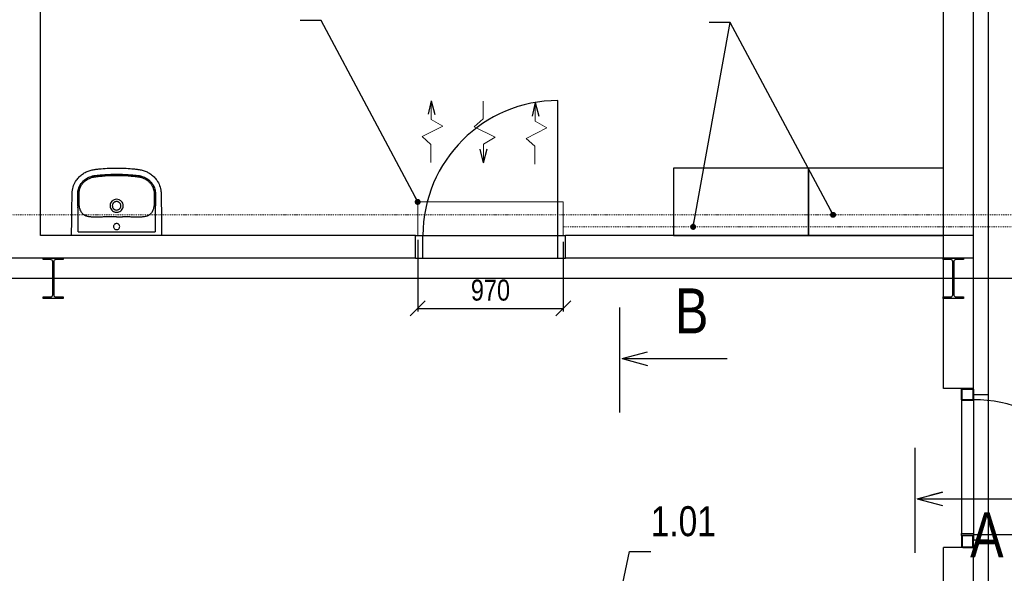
# Model space of a CAD drawing. Header units: millimetres. Extents: x 6491141 to 6692158, y 1846388 to 1929513.
# Tile 236 of 245: x 6674493 to 6681056, y 1906695 to 1910387. Entities that reach past the tile are written whole.
import ezdxf

# ---------------------------------------------------------------- set-up
doc = ezdxf.new("R2010")
doc.units = ezdxf.units.MM
doc.linetypes.add('DASHDOT', pattern=[1, 0.5, -0.25, 0, -0.25])
doc.layers.add('Koty VzT', color=7, linetype='Continuous', lineweight=15)
doc.layers.add('VZT', color=130, linetype='Continuous', lineweight=18)
for name, color, linetype in [('Pozice', 6, 'Continuous'), ('Stavba', 152, 'Continuous'), ('VzT šipky', 7, 'Continuous'), ('Řezy', 7, 'Continuous')]:
    doc.layers.add(name, color=color, linetype=linetype)
doc.styles.add('romans', font='arial.ttf', dxfattribs={"width": 0.8, "height": 140})
doc.dimstyles.new('koty50', dxfattribs={"dimtxt": 100, "dimasz": 100, "dimexe": 20, "dimexo": 100, "dimgap": 50, "dimtad": 3, "dimdec": 0, "dimtxsty": 'romans', "dimblk": 'OBLIQUE', "dimcen": -3, "dimclrd": 7, "dimclre": 7, "dimclrt": 7, "dimadec": 0, "dimazin": 0, "dimtfac": 1, "dimtdec": 0, "dimtmove": 0, "dimatfit": 3, "dimldrblk": 'OPEN30', "dimfxl": 1, "dimarcsym": 0})
doc.dimstyles.new('pozice50', dxfattribs={"dimtxt": 200, "dimasz": 40, "dimexe": 20, "dimexo": 100, "dimgap": 100, "dimtad": 3, "dimjust": 3, "dimdec": 0, "dimtxsty": 'romans', "dimblk": 'OBLIQUE', "dimcen": -3, "dimclrd": 7, "dimclre": 7, "dimclrt": 6, "dimadec": 0, "dimazin": 0, "dimtfac": 1, "dimtdec": 0, "dimtmove": 0, "dimatfit": 3, "dimldrblk": 'DOT', "dimfxl": 1, "dimarcsym": 0})

# ---------------------------------------------------------------- blocks, each defined once
blk = doc.blocks.new('_Dot')
at = {"color": 0, "linetype": 'ByBlock', "lineweight": -2}
blk.add_line((-0.5, 0), (-1, 0), dxfattribs=at)
at = {"color": 0, "linetype": 'ByBlock', "const_width": 0.5}
blk.add_lwpolyline([(-0.25, 0, 1), (0.25, 0, 1)], format="xyb", close=True, dxfattribs=at)
blk = doc.blocks.new('_Oblique')
at = {"color": 0, "lineweight": -2}
blk.add_line((-0.5, -0.5), (0.5, 0.5), dxfattribs=at)
blk = doc.blocks.new('*D37')
at = {"layer": 'DEFPOINTS', "color": 0, "transparency": 16777216}
for p in [(6677145.7, 1909020.1), (6678115.7, 1909005.4), (6678115.7, 1908461.2)]:
    blk.add_point(p, dxfattribs=at)
at = {"layer": 'Koty VzT', "color": 7, "lineweight": -2, "transparency": 16777216}
for p, q in [((6677145.7, 1908920.1), (6677145.7, 1908441.2)), ((6678115.7, 1908905.4), (6678115.7, 1908441.2)), ((6677145.7, 1908461.2), (6678115.7, 1908461.2))]:
    blk.add_line(p, q, dxfattribs=at)
at = {"layer": 'Koty VzT', "color": 7, "lineweight": -2, "transparency": 16777216, "xscale": 100, "yscale": 100, "zscale": 100, "rotation": 180}
blk.add_blockref('_Oblique', (6677145.7, 1908461.2), dxfattribs=at)
at = {"layer": 'Koty VzT', "color": 7, "lineweight": -2, "transparency": 16777216, "xscale": 100, "yscale": 100, "zscale": 100}
blk.add_blockref('_Oblique', (6678115.7, 1908461.2), dxfattribs=at)
at = {"layer": 'Koty VzT', "color": 7, "transparency": 16777216, "insert": (6677630.7, 1908582.7), "char_height": 140, "attachment_point": 5, "style": 'romans'}
blk.add_mtext('970', dxfattribs=at)
blk = doc.blocks.new('_Open30')
at = {"color": 0, "linetype": 'ByBlock', "lineweight": -2}
for p, q in [((-1, 0.268), (0, 0)), ((0, 0), (-1, -0.268)), ((0, 0), (-1, 0))]:
    blk.add_line(p, q, dxfattribs=at)

msp = doc.modelspace()

# ---------------------------------------------------------------- linework, layer by layer
at = {"layer": 'Stavba'}
for p, q in [((6674630.7, 1908947.8), (6674630.7, 1915147.8)), ((6680650.7, 1907927.8), (6680650.7, 1914947.8)), ((6680850.7, 1907887.8), (6680850.7, 1910937.8)), ((6680950.7, 1907887.8), (6680950.7, 1910937.8)), ((6678080.7, 1908947.8), (6678080.7, 1909847.8)), ((6679750.7, 1909397.8), (6678850.7, 1909397.8)), ((6678850.7, 1909397.8), (6678850.7, 1908947.8)), ((6679750.7, 1908947.8), (6679750.7, 1909397.8)), ((6680650.7, 1909397.8), (6679750.7, 1909397.8)), ((6679750.7, 1909397.8), (6679750.7, 1908947.8)), ((6680650.7, 1908947.8), (6680650.7, 1909397.8)), ((6674882.7, 1908971.6), (6674882.7, 1909102.5)), ((6674893.5, 1909102.5), (6674893.5, 1909102.5)), ((6674974.9, 1909071), (6674974.9, 1909071)), ((6675302.4, 1909071), (6675302.4, 1909071)), ((6675394.6, 1909102.5), (6675394.6, 1908971.6)), ((6677130.7, 1908947.8), (6674630.7, 1908947.8)), ((6675425.9, 1908947.8), (6674851.4, 1908947.8)), ((6674882.7, 1908971.6), (6675394.6, 1908971.6)), ((6677130.7, 1908797.8), (6677130.7, 1908947.8)), ((6677130.7, 1908947.8), (6678130.7, 1908947.8)), ((6677180.7, 1908797.8), (6677180.7, 1908947.8)), ((6678080.7, 1908797.8), (6678080.7, 1908947.8)), ((6680850.7, 1908947.8), (6678130.7, 1908947.8)), ((6678130.7, 1908797.8), (6678130.7, 1908947.8)), ((6678850.7, 1908947.8), (6679750.7, 1908947.8)), ((6679750.7, 1908947.8), (6680650.7, 1908947.8)), ((6677130.7, 1908797.8), (6673480.7, 1908797.8)), ((6674648.2, 1908787.6), (6674648.2, 1908797.8)), ((6674648.2, 1908797.8), (6674783.2, 1908797.8)), ((6674783.2, 1908797.8), (6674783.2, 1908787.6)), ((6677130.7, 1908797.8), (6678130.7, 1908797.8)), ((6680850.7, 1908797.8), (6678130.7, 1908797.8)), ((6680648.2, 1908787.6), (6680648.2, 1908797.8)), ((6680648.2, 1908797.8), (6680783.2, 1908797.8)), ((6680783.2, 1908797.8), (6680783.2, 1908787.6)), ((6674697.4, 1908787.6), (6674648.2, 1908787.6)), ((6674712.4, 1908553), (6674712.4, 1908772.6)), ((6674719, 1908772.6), (6674719, 1908553)), ((6674783.2, 1908787.6), (6674734, 1908787.6)), ((6680697.4, 1908787.6), (6680648.2, 1908787.6)), ((6680712.4, 1908553), (6680712.4, 1908772.6)), ((6680719, 1908772.6), (6680719, 1908553)), ((6680783.2, 1908787.6), (6680734, 1908787.6)), ((6660555.1, 1908662.8), (6682042.3, 1908662.8)), ((6674648.2, 1908527.8), (6674648.2, 1908538)), ((6674648.2, 1908538), (6674697.4, 1908538)), ((6674734, 1908538), (6674783.2, 1908538)), ((6674783.2, 1908538), (6674783.2, 1908527.8)), ((6680648.2, 1908527.8), (6680648.2, 1908538)), ((6680648.2, 1908538), (6680697.4, 1908538)), ((6680734, 1908538), (6680783.2, 1908538)), ((6680783.2, 1908538), (6680783.2, 1908527.8)), ((6674783.2, 1908527.8), (6674648.2, 1908527.8)), ((6680783.2, 1908527.8), (6680648.2, 1908527.8)), ((6680850.7, 1907927.8), (6680650.7, 1907927.8)), ((6680770.7, 1907919.8), (6680771.3, 1907922.9)), ((6680770.7, 1907855.8), (6680770.7, 1907919.8)), ((6680771.3, 1907922.9), (6680773, 1907925.5)), ((6680773, 1907925.5), (6680775.6, 1907927.2)), ((6680774.7, 1907919.8), (6680775, 1907921.3)), ((6680774.7, 1907855.8), (6680774.7, 1907919.8)), ((6680775, 1907921.3), (6680775.8, 1907922.6)), ((6680775.6, 1907927.2), (6680778.7, 1907927.8)), ((6680775.8, 1907922.6), (6680777.1, 1907923.5)), ((6680777.1, 1907923.5), (6680778.7, 1907923.8)), ((6680778.7, 1907927.8), (6680842.7, 1907927.8)), ((6680778.7, 1907927.8), (6680842.7, 1907927.8)), ((6680778.7, 1907927.8), (6680842.7, 1907927.8)), ((6680778.7, 1907923.8), (6680842.7, 1907923.8)), ((6680778.7, 1907923.8), (6680842.7, 1907923.8)), ((6680778.7, 1907923.8), (6680842.7, 1907923.8)), ((6680842.7, 1907927.8), (6680845.7, 1907927.2)), ((6680842.7, 1907923.8), (6680844.2, 1907923.5)), ((6680844.2, 1907923.5), (6680845.5, 1907922.6)), ((6680845.5, 1907922.6), (6680846.3, 1907921.3)), ((6680845.7, 1907927.2), (6680848.3, 1907925.5)), ((6680846.3, 1907921.3), (6680846.7, 1907919.8)), ((6680846.7, 1907919.8), (6680846.7, 1907855.8)), ((6680848.3, 1907925.5), (6680850, 1907922.9)), ((6680850, 1907922.9), (6680850.7, 1907919.8)), ((6680850.7, 1907919.8), (6680850.7, 1907855.8)), ((6680850.7, 1907893.8), (6680850.7, 1906911.8)), ((6680850.7, 1907887.8), (6680950.7, 1907887.8)), ((6680950.7, 1906917.8), (6680950.7, 1907887.8)), ((6680770.7, 1907855.8), (6680770.7, 1906960.5)), ((6680771.3, 1907852.7), (6680770.7, 1907855.8)), ((6680773, 1907850.1), (6680771.3, 1907852.7)), ((6680775.6, 1907848.4), (6680773, 1907850.1)), ((6680775, 1907854.3), (6680774.7, 1907855.8)), ((6680775.8, 1907853), (6680775, 1907854.3)), ((6680778.7, 1907847.8), (6680775.6, 1907848.4)), ((6680777.1, 1907852.1), (6680775.8, 1907853)), ((6680778.7, 1907851.8), (6680777.1, 1907852.1)), ((6680842.7, 1907851.8), (6680778.7, 1907851.8)), ((6680842.7, 1907847.8), (6680778.7, 1907847.8)), ((6680844.2, 1907852.1), (6680842.7, 1907851.8)), ((6680845.7, 1907848.4), (6680842.7, 1907847.8)), ((6680845.5, 1907853), (6680844.2, 1907852.1)), ((6680846.3, 1907854.3), (6680845.5, 1907853)), ((6680848.3, 1907850.1), (6680845.7, 1907848.4)), ((6680846.7, 1907855.8), (6680846.3, 1907854.3)), ((6680850, 1907852.7), (6680848.3, 1907850.1)), ((6680850.7, 1907855.8), (6680850, 1907852.7)), ((6680770.7, 1906947.8), (6680770.7, 1906960.5)), ((6680770.7, 1906960.5), (6680850.7, 1906960.5)), ((6680850.7, 1906960.5), (6680850.7, 1906947.8)), ((6680850.7, 1906947.8), (6680770.7, 1906947.8)), ((6680771.3, 1906942.9), (6680770.7, 1906939.8)), ((6680770.7, 1906939.8), (6680770.7, 1906875.8)), ((6680773, 1906945.5), (6680771.3, 1906942.9)), ((6680775.6, 1906947.2), (6680773, 1906945.5)), ((6680775, 1906941.3), (6680774.7, 1906939.8)), ((6680774.7, 1906939.8), (6680774.7, 1906875.8)), ((6680775.8, 1906942.6), (6680775, 1906941.3)), ((6680778.7, 1906947.8), (6680775.6, 1906947.2)), ((6680777.1, 1906943.5), (6680775.8, 1906942.6)), ((6680778.7, 1906943.8), (6680777.1, 1906943.5)), ((6680842.7, 1906947.8), (6680778.7, 1906947.8)), ((6680842.7, 1906943.8), (6680778.7, 1906943.8)), ((6680845.7, 1906947.2), (6680842.7, 1906947.8)), ((6680844.2, 1906943.5), (6680842.7, 1906943.8)), ((6680845.5, 1906942.6), (6680844.2, 1906943.5)), ((6680846.3, 1906941.3), (6680845.5, 1906942.6)), ((6680848.3, 1906945.5), (6680845.7, 1906947.2)), ((6680846.7, 1906875.8), (6680846.3, 1906941.3)), ((6680850, 1906942.9), (6680848.3, 1906945.5)), ((6680850.7, 1906939.8), (6680850, 1906942.9)), ((6680850.7, 1906952.8), (6681750.7, 1906952.8)), ((6680850.7, 1906875.8), (6680850.7, 1906939.8)), ((6680850.7, 1906147.8), (6680850.7, 1906917.8)), ((6680850.7, 1906917.8), (6680950.7, 1906917.8)), ((6680950.7, 1906147.8), (6680950.7, 1906917.8)), ((6680650.7, 1906147.8), (6680650.7, 1906867.8)), ((6680800.7, 1906867.8), (6680650.7, 1906867.8)), ((6680770.7, 1906875.8), (6680771.3, 1906872.7)), ((6680771.3, 1906872.7), (6680773, 1906870.1)), ((6680773, 1906870.1), (6680775.6, 1906868.4)), ((6680774.7, 1906875.8), (6680775, 1906874.3)), ((6680775, 1906874.3), (6680775.8, 1906873)), ((6680775.6, 1906868.4), (6680778.7, 1906867.8)), ((6680775.8, 1906873), (6680777.1, 1906872.1)), ((6680777.1, 1906872.1), (6680778.7, 1906871.8)), ((6680778.7, 1906871.8), (6680842.7, 1906871.8)), ((6680778.7, 1906867.8), (6680842.7, 1906867.8)), ((6680842.7, 1906871.8), (6680844.2, 1906872.1)), ((6680842.7, 1906867.8), (6680845.7, 1906868.4)), ((6680844.2, 1906872.1), (6680845.5, 1906873)), ((6680845.5, 1906873), (6680846.3, 1906874.3)), ((6680845.7, 1906868.4), (6680848.3, 1906870.1)), ((6680846.3, 1906874.3), (6680846.7, 1906875.8)), ((6680848.3, 1906870.1), (6680850, 1906872.7)), ((6680850, 1906872.7), (6680850.7, 1906875.8))]:
    msp.add_line(p, q, dxfattribs=at)
for centre, radius, start, end in [((6678080.7, 1908947.8), 900, 90, 180), ((6675093.6, 1909154.6), 213.6, 182.2856, 183.99223), ((6671966.4, 1908936.4), 2921.3, 3.53367, 3.99223), ((6674989.3, 1909150.2), 100.7, 182.34596, 185.77869), ((6674968.1, 1909148.1), 79.3, 185.77869, 201.78509), ((6675137.9, 1909146.1), 43.2, 180.03382, 192.5663), ((6675139.4, 1909146.1), 43.2, 347.42167, 359.97821), ((6675313.4, 1909147), 75, 337.75128, 354.68493), ((6675250.8, 1909152.8), 137.9, 354.68493, 357.19041), ((6677577.7, 1908984.6), 2186.5, 175.93072, 176.54338), ((6675201.3, 1909153.6), 195.9, 355.93072, 357.79145), ((6674955.9, 1909143.2), 66.2, 201.78509, 213.21716), ((6675117.9, 1900492.9), 8579.1, 89.8615, 90.12365), ((6675157.3, 1916778.1), 7706.2, 269.8615, 270.15334), ((6675316.2, 1909145.9), 72, 327.24647, 337.75128), ((6674697.4, 1908772.6), 15, 0, 90), ((6674734, 1908772.6), 15, 90, 180), ((6680697.4, 1908772.6), 15, 0, 90), ((6680734, 1908772.6), 15, 90, 180), ((6674697.4, 1908553), 15, 270, 360), ((6674734, 1908553), 15, 180, 270), ((6680697.4, 1908553), 15, 270, 360), ((6680734, 1908553), 15, 180, 270), ((6680850.7, 1906952.8), 900, 0, 90)]:
    msp.add_arc(centre, radius, start, end, dxfattribs=at)
for points, degree, knots in [([(6674838.8, 1908971.6), (6674838.9, 1908997.8), (6674839.3, 1909051.3), (6674840.2, 1909120.2), (6674841, 1909168.3), (6674841.6, 1909196.4), (6674841.9, 1909211.5), (6674842.1, 1909224.2), (6674842.3, 1909230.9), (6674842.6, 1909236.5), (6674843.9, 1909252.7), (6674850.2, 1909281), (6674867.5, 1909313.9), (6674888.7, 1909339), (6674910.7, 1909357.7), (6674935.5, 1909372.5), (6674957.4, 1909381.2), (6674975.2, 1909385.8), (6674986.6, 1909387.9), (6674996.5, 1909389.2), (6675004.9, 1909390.1), (6675018.1, 1909391.6), (6675062.7, 1909396), (6675104.5, 1909397.8), (6675138.6, 1909397.8)], 3, [624.329372, 624.329372, 624.329372, 624.329372, 702.954481, 784.872453, 830.951627, 847.339519, 869.099473, 876.286618, 885.594721, 889.203185, 893.06913, 934.29152, 975.506743, 1003.663293, 1032.591568, 1061.523462, 1090.200355, 1103.007356, 1116.545068, 1124.93032, 1133.080278, 1141.824147, 1164.862029, 1267.315864, 1267.315864, 1267.315864, 1267.315864]), ([(6675138.6, 1909397.8), (6675172.8, 1909397.8), (6675214.6, 1909396), (6675259.2, 1909391.6), (6675272.4, 1909390.1), (6675280.8, 1909389.2), (6675290.7, 1909387.9), (6675302.1, 1909385.8), (6675319.9, 1909381.2), (6675341.8, 1909372.5), (6675366.6, 1909357.7), (6675388.5, 1909339), (6675409.7, 1909313.9), (6675427.1, 1909281), (6675433.4, 1909252.7), (6675434.7, 1909236.5), (6675435, 1909230.9), (6675435.2, 1909224.2), (6675435.4, 1909211.5), (6675435.7, 1909196.4), (6675436.3, 1909168.3), (6675437, 1909120.2), (6675437.9, 1909051.3), (6675438.2, 1908997.8), (6675438.5, 1908971.6)], 3, [-642.986491, -642.986491, -642.986491, -642.986491, -540.532657, -517.494775, -508.750906, -500.600948, -492.215696, -478.677984, -465.870983, -437.194089, -408.262196, -379.333921, -351.177371, -309.962147, -268.739757, -264.873812, -261.265349, -251.957246, -244.770101, -223.010147, -206.622255, -160.54308, -78.625109, 0, 0, 0, 0]), ([(6674880.2, 1909146.1), (6674880.1, 1909148), (6674880.1, 1909152.2), (6674880.1, 1909157.3), (6674880, 1909163.9), (6674879.9, 1909170.4), (6674879.9, 1909182.7), (6674879.8, 1909193.3), (6674879.8, 1909203.5), (6674879.8, 1909209.8), (6674879.8, 1909216.6), (6674879.9, 1909223.3), (6674880, 1909229.7), (6674880.3, 1909236), (6674881.3, 1909245.3), (6674883.7, 1909258.1), (6674889.2, 1909274), (6674898, 1909290.3), (6674909.6, 1909305.3), (6674927.2, 1909322), (6674947.3, 1909334.6), (6674966.6, 1909342), (6674977.5, 1909345.1), (6674985, 1909346.6), (6674991.4, 1909347.6), (6675002.8, 1909349.1), (6675026, 1909351.7), (6675072.8, 1909355.7), (6675112.6, 1909357.1), (6675138.6, 1909357.1)], 3, [175.048841, 175.048841, 175.048841, 175.048841, 180.891155, 187.66553, 190.097243, 200.971297, 207.107662, 226.924402, 232.691241, 237.690518, 245.872119, 253.117634, 257.691167, 265.085682, 272.24233, 285.758915, 303.884333, 322.571574, 341.132044, 360.794246, 394.866598, 411.87741, 422.527365, 428.832371, 434.893076, 441.844009, 463.483086, 504.881463, 582.882709, 582.882709, 582.882709, 582.882709]), ([(6674888.7, 1909146.1), (6674888.7, 1909147.9), (6674888.6, 1909151.1), (6674888.6, 1909156.1), (6674888.6, 1909164.1), (6674888.5, 1909172.5), (6674888.5, 1909182.9), (6674888.4, 1909191.9), (6674888.4, 1909204.7), (6674888.4, 1909217), (6674888.4, 1909228), (6674888.7, 1909235.4), (6674889.6, 1909243.7), (6674891.7, 1909255.5), (6674896.8, 1909270.4), (6674905.2, 1909286), (6674916.2, 1909300.2), (6674932.8, 1909315.8), (6674950, 1909326.4), (6674964.8, 1909332.4), (6674973.1, 1909335.2), (6674980, 1909337.1), (6674987.1, 1909338.6), (6674993.2, 1909339.5), (6675000.7, 1909340.4), (6675010.3, 1909341.5), (6675030.8, 1909343.7), (6675073.7, 1909347.3), (6675112.8, 1909348.6), (6675138.6, 1909348.6)], 3, [979.515725, 979.515725, 979.515725, 979.515725, 984.998793, 989.193783, 994.506217, 1008.836262, 1014.564091, 1025.67181, 1035.775102, 1052.873813, 1062.576161, 1068.957794, 1075.078432, 1087.407323, 1104.896786, 1122.232394, 1140.496235, 1158.413781, 1190.38659, 1200.50569, 1206.374096, 1216.605643, 1222.213255, 1228.037047, 1234.961214, 1245.092548, 1256.793198, 1296.845648, 1374.248337, 1374.248337, 1374.248337, 1374.248337]), ([(6675138.6, 1909357.1), (6675164.6, 1909357.1), (6675204.4, 1909355.7), (6675251.3, 1909351.7), (6675274.5, 1909349.1), (6675285.9, 1909347.6), (6675292.3, 1909346.6), (6675299.8, 1909345.1), (6675310.7, 1909342), (6675329.9, 1909334.6), (6675350.1, 1909322), (6675367.6, 1909305.3), (6675379.3, 1909290.3), (6675388.1, 1909274), (6675393.5, 1909258.1), (6675396, 1909245.3), (6675396.9, 1909236), (6675397.3, 1909229.7), (6675397.4, 1909223.3), (6675397.5, 1909216.6), (6675397.5, 1909209.8), (6675397.5, 1909203.5), (6675397.5, 1909193.3), (6675397.4, 1909182.7), (6675397.3, 1909170.4), (6675397.2, 1909163.9), (6675397.2, 1909157.3), (6675397.2, 1909152.2), (6675397.2, 1909148), (6675397.1, 1909146.1)], 3, [582.882709, 582.882709, 582.882709, 582.882709, 660.883955, 702.282331, 723.921408, 730.872341, 736.933047, 743.238052, 753.888008, 770.898819, 804.971172, 824.633373, 843.193843, 861.881084, 880.006503, 893.523087, 900.679736, 908.07425, 912.647783, 919.893298, 928.074899, 933.074176, 938.841015, 958.657755, 964.79412, 975.668174, 978.099887, 984.874262, 990.716576, 990.716576, 990.716576, 990.716576]), ([(6675138.6, 1909348.6), (6675164.4, 1909348.6), (6675203.6, 1909347.3), (6675246.5, 1909343.7), (6675267, 1909341.5), (6675276.5, 1909340.4), (6675284.1, 1909339.5), (6675290.2, 1909338.6), (6675297.2, 1909337.1), (6675304.2, 1909335.2), (6675312.5, 1909332.4), (6675327.3, 1909326.4), (6675344.5, 1909315.8), (6675361.1, 1909300.2), (6675372, 1909286), (6675380.5, 1909270.4), (6675385.5, 1909255.5), (6675387.7, 1909243.7), (6675388.5, 1909235.4), (6675388.9, 1909228), (6675388.9, 1909217), (6675388.9, 1909204.7), (6675388.8, 1909191.9), (6675388.8, 1909182.9), (6675388.8, 1909172.5), (6675388.7, 1909164.1), (6675388.7, 1909156.1), (6675388.7, 1909151.1), (6675388.6, 1909147.9), (6675388.5, 1909146.1)], 3, [0, 0, 0, 0, 77.402688, 117.455139, 129.155789, 139.287123, 146.21129, 152.035082, 157.642694, 167.874241, 173.742647, 183.861746, 215.834556, 233.752102, 252.015943, 269.351551, 286.841014, 299.169905, 305.290543, 311.672176, 321.374524, 338.473235, 348.576526, 359.684246, 365.412075, 379.74212, 385.054554, 389.249544, 394.732611, 394.732611, 394.732611, 394.732611]), ([(6675138.6, 1909189.6), (6675132.9, 1909189.6), (6675124.2, 1909187.8), (6675114, 1909182.4), (6675105, 1909175.1), (6675098.6, 1909165.5), (6675095.2, 1909154.5), (6675094.7, 1909148.9), (6675094.7, 1909146.1)], 3, [-68.665418, -68.665418, -68.665418, -68.665418, -51.296816, -42.590342, -34.181869, -16.861064, -8.510528, 0, 0, 0, 0]), ([(6675182.6, 1909146.1), (6675182.6, 1909148.9), (6675182, 1909154.5), (6675178.7, 1909165.5), (6675172.3, 1909175.1), (6675163.3, 1909182.4), (6675153.1, 1909187.8), (6675144.4, 1909189.6), (6675138.6, 1909189.6)], 3, [137.337116, 137.337116, 137.337116, 137.337116, 145.847644, 154.19818, 171.518985, 179.927458, 188.633932, 206.002534, 206.002534, 206.002534, 206.002534]), ([(6675095.7, 1909136.7), (6675096.8, 1909131.9), (6675100.6, 1909122.7), (6675110.5, 1909111.6), (6675121.5, 1909105.5), (6675131.2, 1909103), (6675136.2, 1909102.6), (6675138.6, 1909102.6)], 3, [9.459226, 9.459226, 9.459226, 9.459226, 24.117237, 38.862114, 53.669389, 61.303478, 68.668558, 68.668558, 68.668558, 68.668558]), ([(6675138.6, 1909174.4), (6675136.7, 1909174.4), (6675132.9, 1909174), (6675127.6, 1909172.4), (6675122.6, 1909169.8), (6675118.3, 1909166.3), (6675114.8, 1909162), (6675111.2, 1909155.4), (6675110, 1909149.8), (6675110, 1909146.1)], 3, [0, 0, 0, 0, 5.771404, 11.358994, 16.760694, 22.424371, 27.849839, 33.48032, 44.736035, 44.736035, 44.736035, 44.736035]), ([(6675110, 1909146.1), (6675110, 1909144.2), (6675110.4, 1909140.4), (6675112.1, 1909135.1), (6675114.8, 1909130.2), (6675118.3, 1909125.9), (6675122.6, 1909122.4), (6675129.2, 1909118.9), (6675134.9, 1909117.8), (6675138.6, 1909117.8)], 3, [44.736035, 44.736035, 44.736035, 44.736035, 50.403646, 55.91951, 61.571197, 67.020032, 72.442686, 78.078755, 89.405769, 89.405769, 89.405769, 89.405769]), ([(6675167.3, 1909146.1), (6675167.3, 1909149.8), (6675166.1, 1909155.4), (6675162.5, 1909162), (6675158.9, 1909166.3), (6675154.6, 1909169.8), (6675149.7, 1909172.4), (6675144.4, 1909174), (6675140.6, 1909174.4), (6675138.6, 1909174.4)], 3, [134.075503, 134.075503, 134.075503, 134.075503, 145.331218, 150.961699, 156.387167, 162.050844, 167.452544, 173.040134, 178.811538, 178.811538, 178.811538, 178.811538]), ([(6675138.6, 1909117.8), (6675142.4, 1909117.8), (6675148.1, 1909118.9), (6675154.7, 1909122.4), (6675159, 1909125.9), (6675162.5, 1909130.2), (6675165.2, 1909135.1), (6675166.9, 1909140.4), (6675167.3, 1909144.2), (6675167.3, 1909146.1)], 3, [89.405769, 89.405769, 89.405769, 89.405769, 100.732783, 106.368852, 111.791506, 117.240341, 122.892028, 128.407892, 134.075503, 134.075503, 134.075503, 134.075503]), ([(6675138.6, 1909102.6), (6675141.1, 1909102.6), (6675146.1, 1909103), (6675155.8, 1909105.5), (6675166.8, 1909111.6), (6675176.7, 1909122.7), (6675180.5, 1909131.9), (6675181.6, 1909136.7)], 3, [68.668558, 68.668558, 68.668558, 68.668558, 76.033638, 83.667727, 98.475003, 113.219879, 127.877891, 127.877891, 127.877891, 127.877891]), ([(6674974.9, 1909071), (6674972.2, 1909071.2), (6674967.1, 1909071.5), (6674958.4, 1909072.2), (6674949.4, 1909073.4), (6674940, 1909075.8), (6674931.1, 1909079.5), (6674922.3, 1909084.5), (6674913.9, 1909091), (6674906.5, 1909098.5), (6674902.4, 1909104.1), (6674900.5, 1909106.9)], 3, [850.913163, 850.913163, 850.913163, 850.913163, 858.963388, 866.231581, 877.085686, 886.260054, 895.260314, 905.875022, 916.564351, 927.072225, 937.310546, 937.310546, 937.310546, 937.310546]), ([(6675099.4, 1909071.9), (6675087, 1909071.9), (6675070.3, 1909071.8), (6675044.2, 1909071.3), (6675025.7, 1909070.7), (6675006, 1909070.4), (6674993, 1909070.4), (6674982.4, 1909070.7), (6674977.3, 1909070.9), (6674974.9, 1909071)], 3, [726.376125, 726.376125, 726.376125, 726.376125, 763.622224, 776.430836, 804.676477, 819.055623, 835.490807, 843.719456, 850.904433, 850.904433, 850.904433, 850.904433]), ([(6675302.4, 1909071), (6675300, 1909070.9), (6675294.9, 1909070.7), (6675284.3, 1909070.4), (6675271.2, 1909070.4), (6675251.6, 1909070.7), (6675233.1, 1909071.3), (6675207, 1909071.8), (6675190.3, 1909071.9), (6675177.9, 1909071.9)], 3, [523.343903, 523.343903, 523.343903, 523.343903, 530.528881, 538.757529, 555.192714, 569.57186, 597.8175, 610.626113, 647.872212, 647.872212, 647.872212, 647.872212]), ([(6675376.8, 1909106.9), (6675374.9, 1909104), (6675370.8, 1909098.5), (6675363.4, 1909091), (6675355, 1909084.5), (6675346.2, 1909079.5), (6675337.3, 1909075.8), (6675327.9, 1909073.4), (6675318.9, 1909072.2), (6675310.2, 1909071.5), (6675305.1, 1909071.2), (6675302.4, 1909071)], 3, [436.937791, 436.937791, 436.937791, 436.937791, 447.176112, 457.683986, 468.373315, 478.988023, 487.988283, 497.162651, 508.016755, 515.284948, 523.335174, 523.335174, 523.335174, 523.335174]), ([(6675138.6, 1909028), (6675136, 1909028), (6675130.6, 1909027), (6675123.8, 1909022.5), (6675119.2, 1909015.7), (6675117.6, 1909007.7), (6675119.2, 1908999.7), (6675123.7, 1908992.9), (6675130.6, 1908988.4), (6675135.9, 1908987.4), (6675138.6, 1908987.4)], 3, [0, 0, 0, 0, 8.041153, 16.003729, 24.145465, 32.059, 40.064065, 48.100306, 56.065262, 64.20975, 64.20975, 64.20975, 64.20975]), ([(6675138.6, 1908987.4), (6675141.4, 1908987.4), (6675146.7, 1908988.4), (6675153.6, 1908992.9), (6675158.1, 1908999.7), (6675159.7, 1909007.7), (6675158.1, 1909015.7), (6675153.5, 1909022.5), (6675146.7, 1909027), (6675141.3, 1909028), (6675138.6, 1909028)], 3, [64.20975, 64.20975, 64.20975, 64.20975, 72.354238, 80.319194, 88.355435, 96.3605, 104.274035, 112.415771, 120.378347, 128.4195, 128.4195, 128.4195, 128.4195]), ([(6674838.8, 1908947.8), (6674838.6, 1908947.8), (6674838.7, 1908963.2), (6674838.8, 1908971.6)], 1, [600.373143, 600.373143, 600.51024, 615.933195, 624.329372, 624.329372]), ([(6675438.5, 1908971.6), (6675438.6, 1908963.2), (6675438.6, 1908947.8), (6675438.5, 1908947.8)], 1, [0, 0, 8.396177, 23.819133, 23.95623, 23.95623])]:
    msp.add_open_spline(points, degree=degree, knots=knots, dxfattribs=at)
for points, degree in [([(6674882.7, 1909102.5), (6674882.7, 1909103.4), (6674882.7, 1909105.3), (6674882.5, 1909108.1), (6674882.4, 1909110.8), (6674882.3, 1909113.6), (6674882.1, 1909115.5), (6674882.1, 1909116.4)], 3), ([(6675395.2, 1909116.4), (6675395.1, 1909115.5), (6675395, 1909113.6), (6675394.9, 1909110.8), (6675394.7, 1909108.1), (6675394.6, 1909105.3), (6675394.6, 1909103.4), (6675394.6, 1909102.5)], 3), ([(6674851.4, 1908947.8), (6674848, 1908947.8), (6674844.6, 1908947.8), (6674838.1, 1908947.8), (6674838.4, 1908947.8), (6674838.8, 1908947.8)], 5), ([(6675438.5, 1908947.8), (6675438.9, 1908947.8), (6675439.2, 1908947.8), (6675432.7, 1908947.8), (6675429.3, 1908947.8), (6675425.9, 1908947.8)], 5)]:
    msp.add_open_spline(points, degree=degree, dxfattribs=at)
at = {"layer": 'VZT'}
for p, q in [((6678115.7, 1909171.8), (6677145.7, 1909171.8)), ((6677145.7, 1909171.8), (6677145.7, 1908947.8)), ((6678115.7, 1908947.8), (6678115.7, 1909171.8)), ((6677145.7, 1908947.8), (6678115.7, 1908947.8))]:
    msp.add_line(p, q, dxfattribs=at)
at = {"layer": 'VZT', "linetype": 'DASHDOT', "ltscale": 15}
for p, q in [((6669618.7, 1909085.8), (6681200.3, 1909085.8)), ((6678115.7, 1909005.4), (6681316.2, 1909005.4))]:
    msp.add_line(p, q, dxfattribs=at)
at = {"layer": 'VzT šipky', "color": 7, "lineweight": 25}
for p, q in [((6677236.2, 1909846.9), (6677215.1, 1909756.7)), ((6677236.2, 1909846.9), (6677260.4, 1909755.3)), ((6677929.1, 1909834.9), (6677908, 1909744.8)), ((6677929.1, 1909834.9), (6677953.3, 1909743.3)), ((6677583.8, 1909433.4), (6677562.7, 1909523.5)), ((6677583.8, 1909433.4), (6677608, 1909525))]:
    msp.add_line(p, q, dxfattribs=at)
at = {"layer": 'VzT šipky', "color": 7, "lineweight": 0}
for p, q in [((6677236.2, 1909846.9), (6677236.2, 1909756.3)), ((6677581.3, 1909725.6), (6677581.3, 1909844.6)), ((6677929.1, 1909834.9), (6677929.1, 1909744.4)), ((6677236.2, 1909756.3), (6677236.2, 1909722.6)), ((6677236.2, 1909722.6), (6677313.5, 1909677.3)), ((6677522.7, 1909672.6), (6677581.3, 1909725.6)), ((6677929.1, 1909744.4), (6677929.1, 1909710.7)), ((6677313.5, 1909677.3), (6677175.1, 1909607.6)), ((6677661.1, 1909602.9), (6677522.7, 1909672.6)), ((6678006.4, 1909665.4), (6677868, 1909595.7)), ((6677929.1, 1909710.7), (6678006.4, 1909665.4)), ((6677175.1, 1909607.6), (6677233.8, 1909554.6)), ((6677583.8, 1909557.6), (6677661.1, 1909602.9)), ((6677868, 1909595.7), (6677926.6, 1909542.7)), ((6677233.8, 1909554.6), (6677233.8, 1909435.6)), ((6677583.8, 1909523.9), (6677583.8, 1909557.6)), ((6677583.8, 1909433.4), (6677583.8, 1909523.9)), ((6677926.6, 1909542.7), (6677926.6, 1909423.7))]:
    msp.add_line(p, q, dxfattribs=at)
at = {"layer": 'Řezy', "color": 7, "ltscale": 250}
for p, q in [((6678491.4, 1908467.7), (6678491.4, 1907767.7)), ((6680458.8, 1907532.5), (6680458.8, 1906832.5))]:
    msp.add_line(p, q, dxfattribs=at)
at = {"layer": 'Řezy', "ltscale": 250}
for p, q in [((6678508.1, 1908126.9), (6678677.2, 1908172.2)), ((6678508.1, 1908126.9), (6679208.1, 1908126.9)), ((6678508.1, 1908126.9), (6678677.2, 1908081.6)), ((6680475.6, 1907191.8), (6680644.7, 1907237.1)), ((6680644.7, 1907237.1), (6680560.2, 1907214.4)), ((6680475.6, 1907191.8), (6680644.7, 1907146.5)), ((6680475.6, 1907191.8), (6681175.6, 1907191.8))]:
    msp.add_line(p, q, dxfattribs=at)

# ---------------------------------------------------------------- texts
at = {"layer": 'Pozice', "color": 6, "insert": (6678698.5, 1906939.7), "char_height": 200, "width": 227.688, "attachment_point": 7, "style": 'romans'}
msp.add_mtext('1.01', dxfattribs=at)
at = {"layer": 'Řezy', "color": 6, "ltscale": 250, "char_height": 300, "width": 261.529, "attachment_point": 1, "style": 'romans'}
for s, insert in [('{\\fArial|b0|i0|c238|p34;B}', (6678860.3, 1908595.1)), ('{\\fArial|b0|i0|c238|p34;A}', (6680827.8, 1907100.8))]:
    msp.add_mtext(s, dxfattribs=dict(at, insert=insert))

# ---------------------------------------------------------------- dimensions: what is measured, and where the dimension line sits
at = {"layer": 'Koty VzT'}
dim = msp.add_linear_dim(base=(6678115.7, 1908461.2), p1=(6677145.7, 1909020.1), p2=(6678115.7, 1909005.4), dimstyle='koty50', dxfattribs=at)
dim.commit()
dim.dimension.update_dxf_attribs({"geometry": '*D37', "text_midpoint": (6677630.7, 1908582.7)})

# ---------------------------------------------------------------- leaders
at = {"layer": 'Pozice', "annotation_type": 0, "has_hookline": 1}
for points, hookline_direction in [([(6677145.7, 1909171.8), (6676503.1, 1910381.3), (6676463.1, 1910381.3)], 1), ([(6679914.2, 1909085.8), (6679229.5, 1910368.7), (6679189.5, 1910368.7)], 1), ([(6678161.7, 1904966.9), (6678558.5, 1906839.7), (6678598.5, 1906839.7)], 0)]:
    msp.add_leader(points, dimstyle='pozice50', override={"dimtad": 1}, dxfattribs=dict(at, hookline_direction=hookline_direction))
at = {"layer": 'Pozice'}
msp.add_leader([(6678981.6, 1909005.4), (6679229.5, 1910368.7)], dimstyle='pozice50', dxfattribs=at)

doc.saveas('drawing.dxf')
